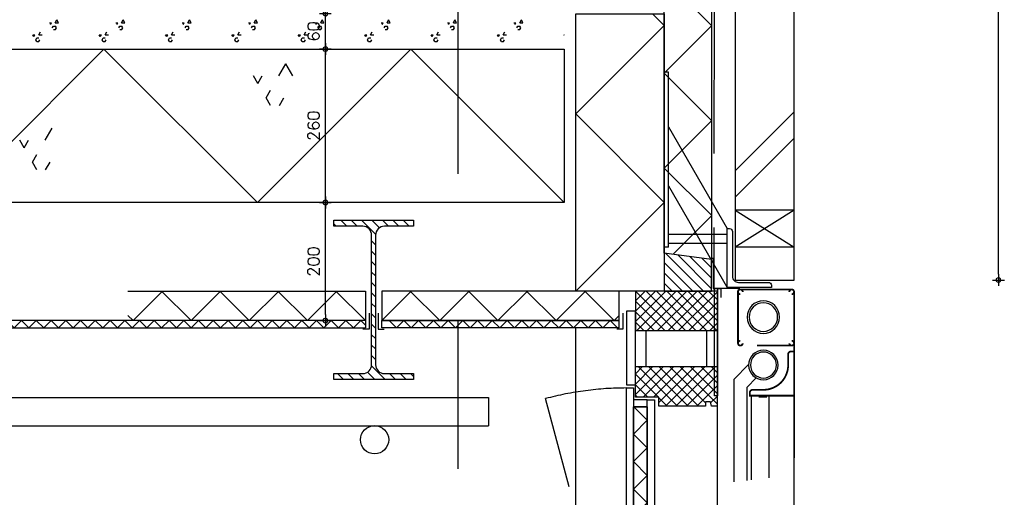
# Model space of a CAD drawing. Extents: x -152209 to 159908, y 32091 to 111955.
# Tile 34 of 59: x -136190 to -134521, y 75120 to 75929. Entities that reach past the tile are written whole.
import ezdxf
from ezdxf.enums import TextEntityAlignment as Align

# ---------------------------------------------------------------- set-up
doc = ezdxf.new("R2010")
doc.units = 0
doc.header["$LTSCALE"] = 1000
doc.header["$MEASUREMENT"] = 0
doc.header["$PDSIZE"] = 1
for name, pattern in [('XA3BOVDP$0$HIDDEN', [0.375, 0.25, -0.125]), ('XDETV73$0$CENTER', [2, 1.25, -0.25, 0.25, -0.25]), ('XDETV73$0$HIDDEN', [0.375, 0.25, -0.125])]:
    doc.linetypes.add(name, pattern=pattern)
doc.layers.get('0').update_dxf_attribs({"linetype": 'CONTINUOUS'})
doc.layers.get('DEFPOINTS').update_dxf_attribs({"linetype": 'CONTINUOUS'})
for name, color, linetype in [('BIB', 7, 'CONTINUOUS'), ('XA3BOVDP$0$ALGEM-ARC', 15, 'CONTINUOUS'), ('XA3BOVDP$0$HOUT-ARC', 15, 'CONTINUOUS'), ('XA3BOVDP$0$HOUT-AZ', 15, 'CONTINUOUS'), ('XA3BOVDP$0$HOUT-DRS', 4, 'CONTINUOUS'), ('XA3BOVDP$0$ISOL-ALG', 3, 'CONTINUOUS'), ('XA3BOVDP$0$ISOL-ARC', 15, 'CONTINUOUS'), ('XDETV73$0$ALUM-DRS', 4, 'CONTINUOUS'), ('XDETV73$0$BETON-ARC', 15, 'CONTINUOUS'), ('XDETV73$0$BETON-AZ', 3, 'CONTINUOUS'), ('XDETV73$0$BETON-DRS', 7, 'CONTINUOUS'), ('XDETV73$0$BIB', 7, 'CONTINUOUS'), ('XDETV73$0$DIMMTP', 1, 'CONTINUOUS'), ('XDETV73$0$HOUT-ARC', 15, 'CONTINUOUS'), ('XDETV73$0$HOUT-DRS', 4, 'CONTINUOUS'), ('XDETV73$0$ISOL-ALG', 3, 'CONTINUOUS'), ('XDETV73$0$ISOL-ARC', 15, 'CONTINUOUS'), ('XDETV73$0$KUNST-DRS', 4, 'CONTINUOUS'), ('XDETV73$0$STAAL-ARC', 15, 'CONTINUOUS'), ('XDETV73$0$STAAL-AZ', 3, 'CONTINUOUS'), ('XDETV73$0$STAAL-DRS', 4, 'CONTINUOUS'), ('XDETV73$0$STEEN-ARC', 15, 'CONTINUOUS'), ('XDETV73$0$STEEN-AZ', 3, 'CONTINUOUS'), ('XDETV73$0$STEEN-DRS', 7, 'CONTINUOUS'), ('XDETV73$0$STRAMIEN', 1, 'XDETV73$0$CENTER'), ('XVALZAK$0$ALUM-AZ', 15, 'CONTINUOUS'), ('XVALZAK$0$ALUM-DRS', 4, 'CONTINUOUS')]:
    doc.layers.add(name, color=color, linetype=linetype)
doc.styles.get("Standard").update_dxf_attribs({"font": 'simplex'})
doc.styles.add('XDETV73$0$STANDARD', font='simplex')
doc.dimstyles.get("Standard").update_dxf_attribs({"dimtxt": 0.18, "dimasz": 0.18, "dimexe": 0.18, "dimexo": 0.0625, "dimgap": 0.09, "dimtad": 0, "dimtih": 1, "dimtoh": 1, "dimdec": 4, "dimzin": 0, "dimdsep": 46, "dimtxsty": 'Standard', "dimcen": 0.09, "dimadec": 0, "dimazin": 0, "dimtfac": 1, "dimtdec": 4, "dimtofl": 0, "dimtmove": 0, "dimatfit": 3, "dimfxl": 0, "dimtolj": 1, "dimtzin": 0, "dimarcsym": 0})

# ---------------------------------------------------------------- blocks, each defined once
blk = doc.blocks.new('*X206')
at = {"color": 0, "linetype": 'Continuous'}
for p, q in [((301, 4384.5), (348.5, 4432)), ((301, 4402.2), (330.8, 4432)), ((301, 4419.9), (313.1, 4432)), ((372.6, 4365), (305.6, 4432)), ((314.1, 4380), (366.1, 4432)), ((390.3, 4365), (323.3, 4432)), ((331.8, 4380), (383.8, 4432)), ((340.8, 4371.3), (401.5, 4432)), ((408, 4365), (341, 4432)), ((352.2, 4365), (419.2, 4432)), ((419.9, 4370.7), (358.6, 4432)), ((369.8, 4365), (436.8, 4432)), ((440, 4368.3), (376.3, 4432)), ((440, 4386), (394, 4432)), ((440, 4403.7), (411.7, 4432)), ((440, 4421.4), (429.4, 4432)), ((339.9, 4380), (301, 4418.9)), ((387.5, 4365), (440, 4417.5)), ((322.3, 4380), (301, 4401.3)), ((405.2, 4365), (440, 4399.8)), ((304.6, 4380), (301, 4383.6)), ((354.9, 4365), (340.8, 4379.1)), ((428.8, 4370.9), (440, 4382.1))]:
    blk.add_line(p, q, dxfattribs=at)
blk = doc.blocks.new('*X205')
at = {"color": 0, "linetype": 'Continuous'}
for p, q in [((301, 4508.3), (352.7, 4560)), ((301, 4526), (335, 4560)), ((301, 4543.6), (317.4, 4560)), ((368.4, 4493), (301.4, 4560)), ((303.4, 4493), (370.4, 4560)), ((386, 4493), (319, 4560)), ((321.1, 4493), (388.1, 4560)), ((403.7, 4493), (336.7, 4560)), ((338.7, 4493), (405.7, 4560)), ((421.4, 4493), (354.4, 4560)), ((356.4, 4493), (423.4, 4560)), ((439.1, 4493), (372.1, 4560)), ((374.1, 4493), (440, 4558.9)), ((440, 4509.7), (389.7, 4560)), ((440, 4527.4), (407.4, 4560)), ((440, 4545.1), (425.1, 4560)), ((350.7, 4493), (301, 4542.7)), ((391.8, 4493), (440, 4541.2)), ((333, 4493), (301, 4525)), ((409.5, 4493), (440, 4523.5)), ((315.3, 4493), (301, 4507.3)), ((427.1, 4493), (440, 4505.9))]:
    blk.add_line(p, q, dxfattribs=at)
blk = doc.blocks.new('*X204')
at = {"color": 0, "linetype": 'Continuous'}
for p, q in [((321.2, 4340.9), (298.3, 4363.8)), ((297.8, 4317.6), (321.2, 4340.9)), ((321.2, 4294.2), (297.8, 4317.6)), ((297.8, 4270.9), (321.2, 4294.2)), ((321.2, 4247.6), (297.8, 4270.9)), ((297.8, 4224.3), (321.2, 4247.6)), ((321.2, 4200.9), (297.8, 4224.3)), ((297.8, 4177.6), (321.2, 4200.9)), ((321.2, 4154.3), (297.8, 4177.6)), ((297.8, 4131), (321.2, 4154.3)), ((321.2, 4107.7), (297.8, 4131)), ((297.8, 4084.3), (321.2, 4107.7)), ((321.2, 4061), (297.8, 4084.3)), ((297.8, 4037.7), (321.2, 4061)), ((321.2, 4014.4), (297.8, 4037.7)), ((297.8, 3991), (321.2, 4014.4)), ((321.2, 3967.7), (297.8, 3991)), ((297.8, 3944.4), (321.2, 3967.7)), ((321.2, 3921.1), (297.8, 3944.4)), ((297.8, 3897.7), (321.2, 3921.1))]:
    blk.add_line(p, q, dxfattribs=at)
blk = doc.blocks.new('XA3BOVDP')
at = {"layer": 'XA3BOVDP$0$ALGEM-ARC', "linetype": 'XA3BOVDP$0$HIDDEN'}
blk.add_line((285.8, -1234.3), (148.7, -722.3), dxfattribs=at)
blk.add_arc((285.8, -1234.3), 530, 90, 105, dxfattribs=at)
at = {"layer": 'XA3BOVDP$0$HOUT-AZ'}
blk.add_line((440, -1218), (440, -735), dxfattribs=at)
at = {"layer": 'XA3BOVDP$0$HOUT-DRS', "linetype": 'Continuous'}
for p, q in [((301, -668), (301, -607)), ((319, -668), (319, -607)), ((422, -668), (422, -607)), ((440, -668), (440, -607)), ((301, -720), (301, -668)), ((301, -668), (440, -668)), ((440, -735), (440, -668)), ((321.2, -724.2), (297.8, -724.2)), ((340.8, -720), (301, -720)), ((340.8, -735), (340.8, -720)), ((419.9, -727.7), (419.9, -735)), ((428.6, -727.7), (419.9, -727.7)), ((429.9, -735), (428.6, -727.7)), ((321.2, -736.2), (297.8, -736.2)), ((419.9, -735), (340.8, -735)), ((440, -735), (429.9, -735))]:
    blk.add_line(p, q, dxfattribs=at)
for points in [[(440, -607), (440, -540), (301, -540), (301, -607)], [(297.8, -1234.3), (285.8, -1234.3), (285.8, -704.2), (297.8, -704.2)], [(333.2, -1214.3), (321.2, -1214.3), (321.2, -724.2), (333.2, -724.2)]]:
    blk.add_lwpolyline(points, close=True, dxfattribs=at)
at = {"layer": 'XA3BOVDP$0$ISOL-ALG', "linetype": 'Continuous'}
blk.add_lwpolyline([(297.8, -736.2), (321.2, -736.2), (321.2, -1202.3), (297.8, -1202.3)], close=True, dxfattribs=at)
at = {"layer": 'XA3BOVDP$0$HOUT-ARC', "linetype": 'Continuous'}
for name in ['*X205', '*X206']:
    blk.add_blockref(name, (0, -5100), dxfattribs=at)
at = {"layer": 'XA3BOVDP$0$ISOL-ARC', "linetype": 'Continuous'}
blk.add_blockref('*X204', (0, -5100), dxfattribs=at)
blk = doc.blocks.new('*X234')
at = {"color": 0, "linetype": 'Continuous'}
for p, q in [((-206.2, -430.2), (-210.4, -426)), ((-188.5, -430.2), (-198.7, -420)), ((-170.8, -430.2), (-181, -420)), ((-139.5, -443.9), (-163.4, -420)), ((-132.9, -432.8), (-145.7, -420)), ((-117.8, -430.2), (-128, -420)), ((-100.1, -430.2), (-110.3, -420)), ((-82.5, -430.2), (-92.7, -420)), ((-139.6, -461.5), (-146.2, -454.9)), ((-139.6, -479.2), (-146.2, -472.6)), ((-139.6, -496.8), (-146.2, -490.2)), ((-139.6, -514.5), (-146.2, -507.9)), ((-139.6, -532.2), (-146.2, -525.6)), ((-139.6, -549.9), (-146.2, -543.3)), ((-139.6, -567.5), (-146.2, -560.9)), ((-139.6, -585.2), (-146.2, -578.6)), ((-139.6, -602.9), (-146.2, -596.3)), ((-139.6, -620.6), (-146.2, -614)), ((-139.6, -638.2), (-146.2, -631.6)), ((-139.6, -655.9), (-146.2, -649.3)), ((-123.2, -690), (-146.3, -666.9)), ((-193.9, -690), (-204.1, -679.8)), ((-176.2, -690), (-186.4, -679.8)), ((-158.5, -690), (-168.7, -679.8)), ((-140.9, -690), (-153.3, -677.6)), ((-105.5, -690), (-115.7, -679.8)), ((-87.8, -690), (-98, -679.8)), ((-75.4, -684.8), (-80.3, -679.8))]:
    blk.add_line(p, q, dxfattribs=at)
blk = doc.blocks.new('XDETV73$0$IPE270')
at = {"layer": 'XDETV73$0$STAAL-DRS'}
blk.add_lwpolyline([(-18.3, 124.8), (-67.5, 124.8), (-67.5, 135), (67.5, 135), (67.5, 124.8), (18.3, 124.8, 0.414214), (3.3, 109.8), (3.3, -109.8, 0.414214), (18.3, -124.8), (67.5, -124.8), (67.5, -135), (-67.5, -135), (-67.5, -124.8), (-18.3, -124.8, 0.414214), (-3.3, -109.8), (-3.3, 109.8, 0.414214), (-18.3, 124.8, 1.261229)], format="xyb", dxfattribs=at)
blk = doc.blocks.new('*X231')
at = {"color": 0, "linetype": 'Continuous'}
for p, q in [((416.3, -540), (352.1, -475.9)), ((430, -536.1), (372.7, -478.7)), ((430, -518.4), (393.2, -481.6)), ((398.6, -540), (350, -491.4)), ((430, -500.7), (413.7, -484.4)), ((380.9, -540), (350, -509.1)), ((363.2, -540), (350, -526.8))]:
    blk.add_line(p, q, dxfattribs=at)
blk = doc.blocks.new('XDETV73$0$1007511')
at = {"layer": 'XDETV73$0$STAAL-DRS', "linetype": 'ByBlock'}
blk.add_lwpolyline([(0.3, -89.4), (0.3, 10.6), (4.3, 10.6, -0.414214), (9.3, 5.6), (9.3, -70.4, 0.414214), (19.3, -80.4), (70.3, -80.4, -0.414214), (75.3, -85.4), (75.3, -89.4)], format="xyb", close=True, dxfattribs=at)
blk = doc.blocks.new('XDETV73$0$100759')
at = {"layer": 'XDETV73$0$BIB', "linetype": 'ByBlock'}
blk.add_blockref('XDETV73$0$1007511', (-0.3, 89.4), dxfattribs=at)
blk = doc.blocks.new('*X228')
at = {"color": 0}
for p, q in [((470, 66.9), (570, 166.9)), ((470, 21.9), (570, 121.9)), ((470, -336.1), (570, -236.1)), ((470, -381.1), (570, -281.1))]:
    blk.add_line(p, q, dxfattribs=at)
blk = doc.blocks.new('XVALZAK')
at = {"layer": 'XVALZAK$0$ALUM-AZ'}
for p, q in [((-33, -15.4), (10, -15.4)), ((-23.4, -168.8), (-48, -144.1)), ((-45.4, -182.3), (-60.9, -166.8)), ((-45.4, -340.4), (-45.4, -182.3)), ((-23.4, -343), (-23.4, -168.8)), ((-65.5, -198.7), (-78.6, -198.7)), ((5, -346), (5, -196.9))]:
    blk.add_line(p, q, dxfattribs=at)
for points in [[(5, -15.4), (5, -196.9), (10, -196.9)], [(10, -196.9), (10, -15.4)]]:
    blk.add_lwpolyline(points, dxfattribs=at)
at = {"layer": 'XVALZAK$0$ALUM-DRS'}
for p, q in [((-83, -336), (-83, -196.9)), ((-53, -339.5), (-53, -196.9))]:
    blk.add_line(p, q, dxfattribs=at)
at = {"layer": 'XVALZAK$0$ALUM-DRS', "const_width": 3}
for points in [[(-121, -24.9, -2.414214), (-117, -20.9, -2.414214)], [(-30, -106.9), (-30, -19.9, 0.414214), (-33, -16.9), (-121, -16.9)], [(-38, -20.9, -2.414214), (-34, -24.9, -2.414214)], [(-121, -103.9, 2.414214), (-117, -107.9, 2.414214)], [(-34, -103.9, -2.414214), (-38, -107.9, -2.414214)]]:
    blk.add_lwpolyline(points, format="xyb", dxfattribs=at)
for points in [[(-125, -20.3), (-125, -111.4)], [(-121, -111.9), (-62.2, -111.9)]]:
    blk.add_lwpolyline(points, dxfattribs=at)
blk.add_lwpolyline([(-50, -196.9), (-50, -191.9, 0.414214), (-55, -186.9), (-73, -186.9, -0.414214), (-115, -144.9), (-115, -126.9, 0.414214), (-120, -121.9), (-125, -121.9), (-125, -196.9)], format="xyb", close=True, dxfattribs=at)
at = {"layer": 'XVALZAK$0$ALUM-DRS'}
for centre, radius in [((-73, -63.7), 27.5), ((-73, -63.7), 24.2), ((-73, -144.9), 25), ((-73, -144.9), 22)]:
    blk.add_circle(centre, radius, dxfattribs=at)
blk = doc.blocks.new('*X227')
at = {"color": 0}
for p, q in [((-860, -390), (-1120, -130)), ((-860, -390), (-600, -130)), ((-340, -390), (-600, -130)), ((-340, -390), (-80, -130)), ((180, -390), (-80, -130)), ((-1254.7, -175.5), (-1266.7, -154.8)), ((-303.6, -175.5), (-291.7, -154.8)), ((-279.7, -175.5), (-291.7, -154.8)), ((-339, -188.4), (-346.5, -175.5)), ((-339, -188.4), (-331.6, -175.5)), ((-325.1, -212.6), (-317.6, -199.7)), ((-317.6, -225.6), (-325.1, -212.6)), ((-302.7, -225.6), (-295.2, -212.6)), ((-699.9, -284.5), (-687.9, -263.8)), ((-735.3, -297.4), (-742.8, -284.5)), ((-735.3, -297.4), (-727.8, -284.5)), ((-721.3, -321.6), (-713.9, -308.7)), ((-713.9, -334.5), (-721.3, -321.6)), ((-698.9, -334.5), (-691.5, -321.6))]:
    blk.add_line(p, q, dxfattribs=at)
blk = doc.blocks.new('XDETV73$0$DIMBWK')
for points in [[(-1, 0), (1, 0)], [(0, -1), (0, 1)]]:
    blk.add_lwpolyline(points)
blk.add_lwpolyline([(-0.22, 0.37), (-0.43, 0), (-0.22, -0.37), (0.22, -0.37), (0.43, 0), (0.22, 0.37)], close=True)
blk = doc.blocks.new('*D237')
at = {"color": 1, "linetype": 'ByBlock'}
blk.add_line((-224.6, -120), (-224.6, -80), dxfattribs=at)
at = {"layer": 'DEFPOINTS', "color": 0, "linetype": 'ByBlock'}
for p in [(-224.6, -70), (-182.7, -70), (-227.6, -130)]:
    blk.add_point(p, dxfattribs=at)
at = {"color": 1, "linetype": 'ByBlock', "xscale": 10, "yscale": 10, "zscale": 10}
for p, rotation in [((-224.6, -70), 90), ((-224.6, -130), 270)]:
    blk.add_blockref('XDETV73$0$DIMBWK', p, dxfattribs=dict(at, rotation=rotation))
at = {"color": 3, "linetype": 'ByBlock', "style": 'XDETV73$0$STANDARD'}
blk.add_text('60', height=20, rotation=90, dxfattribs=at).set_placement((-244.6, -100), align=Align.MIDDLE_CENTER)
blk = doc.blocks.new('*D238')
at = {"color": 1, "linetype": 'ByBlock'}
blk.add_line((-224.6, -380), (-224.6, -140), dxfattribs=at)
at = {"layer": 'DEFPOINTS', "color": 0, "linetype": 'ByBlock'}
for p in [(-227.6, -130), (-224.6, -130), (-242.6, -390)]:
    blk.add_point(p, dxfattribs=at)
at = {"color": 1, "linetype": 'ByBlock', "xscale": 10, "yscale": 10, "zscale": 10}
for p, rotation in [((-224.6, -130), 90), ((-224.6, -390), 270)]:
    blk.add_blockref('XDETV73$0$DIMBWK', p, dxfattribs=dict(at, rotation=rotation))
at = {"color": 3, "linetype": 'ByBlock', "style": 'XDETV73$0$STANDARD'}
blk.add_text('260', height=20, rotation=90, dxfattribs=at).set_placement((-244.6, -260), align=Align.MIDDLE_CENTER)
blk = doc.blocks.new('*D239')
at = {"color": 1, "linetype": 'ByBlock'}
blk.add_line((-224.6, -580), (-224.6, -400), dxfattribs=at)
at = {"layer": 'DEFPOINTS', "color": 0, "linetype": 'ByBlock'}
for p in [(-242.6, -390), (-224.6, -390), (-245.6, -590)]:
    blk.add_point(p, dxfattribs=at)
at = {"color": 1, "linetype": 'ByBlock', "xscale": 10, "yscale": 10, "zscale": 10}
for p, rotation in [((-224.6, -390), 90), ((-224.6, -590), 270)]:
    blk.add_blockref('XDETV73$0$DIMBWK', p, dxfattribs=dict(at, rotation=rotation))
at = {"color": 3, "linetype": 'ByBlock', "style": 'XDETV73$0$STANDARD'}
blk.add_text('200', height=20, rotation=90, dxfattribs=at).set_placement((-244.6, -490), align=Align.MIDDLE_CENTER)
blk = doc.blocks.new('*X226')
at = {"color": 0}
for p, q in [((1448.7, 634.6), (1452.1, 634.6)), ((1450.4, 631.6), (1452.1, 634.6)), ((1458.6, 634.6), (1461.3, 639.4)), ((1458.6, 634.6), (1464.1, 634.6)), ((1464.1, 634.6), (1461.3, 639.4)), ((1561.2, 634.6), (1564.6, 634.6)), ((1562.9, 631.6), (1564.6, 634.6)), ((1571.1, 634.6), (1573.8, 639.4)), ((1571.1, 634.6), (1576.6, 634.6)), ((1576.6, 634.6), (1573.8, 639.4)), ((1673.7, 634.6), (1677.1, 634.6)), ((1675.4, 631.6), (1677.1, 634.6)), ((1683.6, 634.6), (1686.3, 639.4)), ((1683.6, 634.6), (1689.1, 634.6)), ((1689.1, 634.6), (1686.3, 639.4)), ((1786.2, 634.6), (1789.6, 634.6)), ((1787.9, 631.6), (1789.6, 634.6)), ((1796.1, 634.6), (1798.8, 639.4)), ((1796.1, 634.6), (1801.6, 634.6)), ((1801.6, 634.6), (1798.8, 639.4)), ((1898.7, 634.6), (1902.1, 634.6)), ((1900.4, 631.6), (1902.1, 634.6)), ((1908.6, 634.6), (1911.3, 639.4)), ((1908.6, 634.6), (1914.1, 634.6)), ((1914.1, 634.6), (1911.3, 639.4)), ((2011.2, 634.6), (2014.6, 634.6)), ((2012.9, 631.6), (2014.6, 634.6)), ((2021.1, 634.6), (2023.8, 639.4)), ((2021.1, 634.6), (2026.6, 634.6)), ((2026.6, 634.6), (2023.8, 639.4)), ((2123.7, 634.6), (2127.1, 634.6)), ((2125.4, 631.6), (2127.1, 634.6)), ((2133.6, 634.6), (2136.3, 639.4)), ((2133.6, 634.6), (2139.1, 634.6)), ((2139.1, 634.6), (2136.3, 639.4)), ((2236.2, 634.6), (2239.6, 634.6)), ((2237.9, 631.6), (2239.6, 634.6)), ((2246.1, 634.6), (2248.8, 639.4)), ((2246.1, 634.6), (2251.6, 634.6)), ((2251.6, 634.6), (2248.8, 639.4)), ((1430.6, 614.3), (1433.4, 619)), ((1453.6, 626.1), (1455.4, 629)), ((1455.4, 629), (1458.8, 629)), ((1455.4, 623.1), (1458.8, 623.1)), ((1460.5, 626.1), (1458.8, 629)), ((1458.8, 623.1), (1460.5, 626.1)), ((1543.1, 614.3), (1545.9, 619)), ((1566.1, 626.1), (1567.9, 629)), ((1567.9, 629), (1571.3, 629)), ((1567.9, 623.1), (1571.3, 623.1)), ((1573, 626.1), (1571.3, 629)), ((1571.3, 623.1), (1573, 626.1)), ((1655.6, 614.3), (1658.4, 619)), ((1678.6, 626.1), (1680.4, 629)), ((1680.4, 629), (1683.8, 629)), ((1680.4, 623.1), (1683.8, 623.1)), ((1685.5, 626.1), (1683.8, 629)), ((1683.8, 623.1), (1685.5, 626.1)), ((1768.1, 614.3), (1770.9, 619)), ((1791.1, 626.1), (1792.9, 629)), ((1792.9, 629), (1796.3, 629)), ((1792.9, 623.1), (1796.3, 623.1)), ((1798, 626.1), (1796.3, 629)), ((1796.3, 623.1), (1798, 626.1)), ((1880.6, 614.3), (1883.4, 619)), ((1903.6, 626.1), (1905.4, 629)), ((1905.4, 629), (1908.8, 629)), ((1905.4, 623.1), (1908.8, 623.1)), ((1910.5, 626.1), (1908.8, 629)), ((1908.8, 623.1), (1910.5, 626.1)), ((1993.1, 614.3), (1995.9, 619)), ((2016.1, 626.1), (2017.9, 629)), ((2017.9, 629), (2021.3, 629)), ((2017.9, 623.1), (2021.3, 623.1)), ((2023, 626.1), (2021.3, 629)), ((2021.3, 623.1), (2023, 626.1)), ((2105.6, 614.3), (2108.4, 619)), ((2128.6, 626.1), (2130.4, 629)), ((2130.4, 629), (2133.8, 629)), ((2130.4, 623.1), (2133.8, 623.1)), ((2135.5, 626.1), (2133.8, 629)), ((2133.8, 623.1), (2135.5, 626.1)), ((2218.1, 614.3), (2220.9, 619)), ((2241.1, 626.1), (2242.9, 629)), ((2242.9, 629), (2246.3, 629)), ((2242.9, 623.1), (2246.3, 623.1)), ((2248, 626.1), (2246.3, 629)), ((2246.3, 623.1), (2248, 626.1)), ((1420.7, 614.3), (1424.2, 614.3)), ((1422.5, 611.3), (1420.7, 614.3)), ((1422.5, 611.3), (1424.2, 614.3)), ((1425.7, 605.7), (1427.4, 608.7)), ((1427.4, 602.7), (1425.7, 605.7)), ((1427.4, 608.7), (1430.9, 608.7)), ((1427.4, 602.7), (1430.9, 602.7)), ((1430.6, 614.3), (1436.2, 614.3)), ((1430.9, 602.7), (1432.6, 605.7)), ((1533.2, 614.3), (1536.7, 614.3)), ((1535, 611.3), (1533.2, 614.3)), ((1535, 611.3), (1536.7, 614.3)), ((1538.2, 605.7), (1539.9, 608.7)), ((1539.9, 602.7), (1538.2, 605.7)), ((1539.9, 608.7), (1543.4, 608.7)), ((1539.9, 602.7), (1543.4, 602.7)), ((1543.1, 614.3), (1548.7, 614.3)), ((1543.4, 602.7), (1545.1, 605.7)), ((1645.7, 614.3), (1649.2, 614.3)), ((1647.5, 611.3), (1645.7, 614.3)), ((1647.5, 611.3), (1649.2, 614.3)), ((1650.7, 605.7), (1652.4, 608.7)), ((1652.4, 602.7), (1650.7, 605.7)), ((1652.4, 608.7), (1655.9, 608.7)), ((1652.4, 602.7), (1655.9, 602.7)), ((1655.6, 614.3), (1661.2, 614.3)), ((1655.9, 602.7), (1657.6, 605.7)), ((1758.2, 614.3), (1761.7, 614.3)), ((1760, 611.3), (1758.2, 614.3)), ((1760, 611.3), (1761.7, 614.3)), ((1763.2, 605.7), (1764.9, 608.7)), ((1764.9, 602.7), (1763.2, 605.7)), ((1764.9, 608.7), (1768.4, 608.7)), ((1764.9, 602.7), (1768.4, 602.7)), ((1768.1, 614.3), (1773.7, 614.3)), ((1768.4, 602.7), (1770.1, 605.7)), ((1870.7, 614.3), (1874.2, 614.3)), ((1872.5, 611.3), (1870.7, 614.3)), ((1872.5, 611.3), (1874.2, 614.3)), ((1875.7, 605.7), (1877.4, 608.7)), ((1877.4, 602.7), (1875.7, 605.7)), ((1877.4, 608.7), (1880.9, 608.7)), ((1877.4, 602.7), (1880.9, 602.7)), ((1880.6, 614.3), (1886.2, 614.3)), ((1880.9, 602.7), (1882.6, 605.7)), ((1983.2, 614.3), (1986.7, 614.3)), ((1985, 611.3), (1983.2, 614.3)), ((1985, 611.3), (1986.7, 614.3)), ((1988.2, 605.7), (1989.9, 608.7)), ((1989.9, 602.7), (1988.2, 605.7)), ((1989.9, 608.7), (1993.4, 608.7)), ((1989.9, 602.7), (1993.4, 602.7)), ((1993.1, 614.3), (1998.7, 614.3)), ((1993.4, 602.7), (1995.1, 605.7)), ((2095.7, 614.3), (2099.2, 614.3)), ((2097.5, 611.3), (2095.7, 614.3)), ((2097.5, 611.3), (2099.2, 614.3)), ((2100.7, 605.7), (2102.4, 608.7)), ((2102.4, 602.7), (2100.7, 605.7)), ((2102.4, 608.7), (2105.9, 608.7)), ((2102.4, 602.7), (2105.9, 602.7)), ((2105.6, 614.3), (2111.2, 614.3)), ((2105.9, 602.7), (2107.6, 605.7)), ((2208.2, 614.3), (2211.7, 614.3)), ((2210, 611.3), (2208.2, 614.3)), ((2210, 611.3), (2211.7, 614.3)), ((2213.2, 605.7), (2214.9, 608.7)), ((2214.9, 602.7), (2213.2, 605.7)), ((2214.9, 608.7), (2218.4, 608.7)), ((2214.9, 602.7), (2218.4, 602.7)), ((2218.1, 614.3), (2223.7, 614.3)), ((2218.4, 602.7), (2220.1, 605.7)), ((2320.7, 614.3), (2321.2, 614.3)), ((2321.2, 613.5), (2320.7, 614.3))]:
    blk.add_line(p, q, dxfattribs=at)
blk = doc.blocks.new('*D240')
at = {"color": 1, "linetype": 'ByBlock'}
blk.add_line((908.3, -530), (908.3, 1100), dxfattribs=at)
at = {"layer": 'DEFPOINTS', "color": 0, "linetype": 'ByBlock'}
for p in [(125, 1110), (908.3, 1110), (918.3, -540)]:
    blk.add_point(p, dxfattribs=at)
at = {"color": 1, "linetype": 'ByBlock', "xscale": 10, "yscale": 10, "zscale": 10}
for p, rotation in [((908.3, 1110), 90), ((908.3, -540), 270)]:
    blk.add_blockref('XDETV73$0$DIMBWK', p, dxfattribs=dict(at, rotation=rotation))
at = {"color": 3, "linetype": 'ByBlock', "style": 'XDETV73$0$STANDARD'}
blk.add_text('1650', height=20, rotation=90, dxfattribs=at).set_placement((888.3, 285), align=Align.MIDDLE_CENTER)
blk = doc.blocks.new('*X241')
at = {"color": 0, "linetype": 'Continuous'}
for p, q in [((430, 232), (350, 312)), ((350, 151.1), (430, 231.1)), ((430, 71.1), (350, 151.1)), ((350, -9.8), (430, 70.2)), ((430, -89.8), (350, -9.8)), ((350, -170.8), (430, -90.8)), ((430, -250.8), (350, -170.8)), ((350, -331.7), (430, -251.7)), ((430, -411.7), (350, -331.7)), ((365, -477.7), (430, -412.6))]:
    blk.add_line(p, q, dxfattribs=at)
blk = doc.blocks.new('*X243')
at = {"color": 0}
for p, q in [((57924.7, 53699.3), (57937.2, 53711.8)), ((57949.7, 53699.3), (57937.2, 53711.8)), ((57949.7, 53699.3), (57962.2, 53711.8)), ((57974.7, 53699.3), (57962.2, 53711.8)), ((57974.7, 53699.3), (57987.2, 53711.8)), ((57999.7, 53699.3), (57987.2, 53711.8)), ((57999.7, 53699.3), (58012.2, 53711.8)), ((58024.7, 53699.3), (58012.2, 53711.8)), ((58024.7, 53699.3), (58037.2, 53711.8)), ((58049.7, 53699.3), (58037.2, 53711.8)), ((58049.7, 53699.3), (58062.2, 53711.8)), ((58074.7, 53699.3), (58062.2, 53711.8)), ((58074.7, 53699.3), (58087.2, 53711.8)), ((58099.7, 53699.3), (58087.2, 53711.8)), ((58099.7, 53699.3), (58112.2, 53711.8)), ((58124.7, 53699.3), (58112.2, 53711.8)), ((58124.7, 53699.3), (58137.2, 53711.8)), ((58149.7, 53699.3), (58137.2, 53711.8)), ((58149.7, 53699.3), (58162.2, 53711.8)), ((58174.7, 53699.3), (58162.2, 53711.8)), ((58174.7, 53699.3), (58187.2, 53711.8)), ((58199.7, 53699.3), (58187.2, 53711.8)), ((58199.7, 53699.3), (58212.2, 53711.8)), ((58224.7, 53699.3), (58212.2, 53711.8)), ((58224.7, 53699.3), (58237.2, 53711.8)), ((58249.7, 53699.3), (58237.2, 53711.8)), ((58249.7, 53699.3), (58262.2, 53711.8)), ((58274.7, 53699.3), (58262.2, 53711.8)), ((58274.7, 53699.3), (58287.2, 53711.8)), ((58299.7, 53699.3), (58287.2, 53711.8)), ((58299.7, 53699.3), (58312.2, 53711.8)), ((58324.7, 53699.3), (58312.2, 53711.8)), ((58324.7, 53699.3), (58337.2, 53711.8)), ((58349.7, 53699.3), (58337.2, 53711.8)), ((58349.7, 53699.3), (58362.2, 53711.8)), ((58374.7, 53699.3), (58362.2, 53711.8)), ((58374.7, 53699.3), (58387.2, 53711.8)), ((58399.7, 53699.3), (58387.2, 53711.8)), ((58399.7, 53699.3), (58412.2, 53711.8)), ((58424.7, 53699.3), (58412.2, 53711.8)), ((58424.7, 53699.3), (58437.2, 53711.8)), ((58449.7, 53699.3), (58437.2, 53711.8)), ((58449.7, 53699.3), (58462.2, 53711.8)), ((58474.7, 53699.3), (58462.2, 53711.8)), ((58474.7, 53699.3), (58487.2, 53711.8)), ((58499.7, 53699.3), (58487.2, 53711.8)), ((58499.7, 53699.3), (58512.2, 53711.8)), ((58524.7, 53699.3), (58512.2, 53711.8)), ((58524.7, 53699.3), (58537.2, 53711.8)), ((58549.7, 53699.3), (58537.2, 53711.8)), ((58549.7, 53699.3), (58562.2, 53711.8)), ((58574.7, 53699.3), (58562.2, 53711.8)), ((58574.7, 53699.3), (58587.2, 53711.8)), ((58599.7, 53699.3), (58587.2, 53711.8)), ((58599.7, 53699.3), (58612.2, 53711.8)), ((58624.7, 53699.3), (58612.2, 53711.8)), ((58624.7, 53699.3), (58637.2, 53711.8)), ((58649.7, 53699.3), (58637.2, 53711.8)), ((58649.7, 53699.3), (58662.2, 53711.8)), ((58674.7, 53699.3), (58662.2, 53711.8)), ((58674.7, 53699.3), (58687.2, 53711.8)), ((58699.7, 53699.3), (58687.2, 53711.8)), ((58699.7, 53699.3), (58712.2, 53711.8)), ((58724.7, 53699.3), (58712.2, 53711.8)), ((58724.7, 53699.3), (58737.2, 53711.8)), ((58749.7, 53699.3), (58737.2, 53711.8)), ((58749.7, 53699.3), (58762.2, 53711.8)), ((58774.7, 53699.3), (58762.2, 53711.8)), ((58774.7, 53699.3), (58787.2, 53711.8)), ((58799.7, 53699.3), (58787.2, 53711.8)), ((58799.7, 53699.3), (58812.2, 53711.8)), ((58824.7, 53699.3), (58812.2, 53711.8)), ((58824.7, 53699.3), (58837.2, 53711.8)), ((58849.7, 53699.3), (58837.2, 53711.8)), ((58849.7, 53699.3), (58862.2, 53711.8)), ((58874.7, 53699.3), (58862.2, 53711.8)), ((58874.7, 53699.3), (58887.2, 53711.8)), ((58899.7, 53699.3), (58887.2, 53711.8)), ((58899.7, 53699.3), (58912.2, 53711.8)), ((58924.7, 53699.3), (58912.2, 53711.8)), ((58924.7, 53699.3), (58937.2, 53711.8)), ((58949.7, 53699.3), (58937.2, 53711.8)), ((58949.7, 53699.3), (58962.2, 53711.8)), ((58974.7, 53699.3), (58962.2, 53711.8)), ((58974.7, 53699.3), (58987.2, 53711.8)), ((58999.7, 53699.3), (58987.2, 53711.8)), ((58999.7, 53699.3), (59012.2, 53711.8)), ((59024.7, 53699.3), (59012.2, 53711.8)), ((59024.7, 53699.3), (59037.2, 53711.8)), ((59049.7, 53699.3), (59037.2, 53711.8)), ((59049.7, 53699.3), (59062.2, 53711.8)), ((59074.7, 53699.3), (59062.2, 53711.8)), ((59074.7, 53699.3), (59087.2, 53711.8)), ((59099.7, 53699.3), (59087.2, 53711.8)), ((59099.7, 53699.3), (59112.2, 53711.8)), ((59120.3, 53703.7), (59112.2, 53711.8)), ((57924.7, 53699.3), (57924, 53700))]:
    blk.add_line(p, q, dxfattribs=at)
blk = doc.blocks.new('*X244')
at = {"color": 0, "linetype": 'Continuous'}
for p, q in [((-104.1, -602.5), (-116.6, -590)), ((-104.1, -602.5), (-91.6, -590)), ((-79.1, -602.5), (-91.6, -590)), ((-79.1, -602.5), (-66.6, -590)), ((-54.1, -602.5), (-66.6, -590)), ((-54.1, -602.5), (-41.6, -590)), ((-29.1, -602.5), (-41.6, -590)), ((-29.1, -602.5), (-16.6, -590)), ((-4.1, -602.5), (-16.6, -590)), ((-4.1, -602.5), (8.4, -590)), ((20.9, -602.5), (8.4, -590)), ((20.9, -602.5), (33.4, -590)), ((45.9, -602.5), (33.4, -590)), ((45.9, -602.5), (58.4, -590)), ((70.9, -602.5), (58.4, -590)), ((70.9, -602.5), (83.4, -590)), ((95.9, -602.5), (83.4, -590)), ((95.9, -602.5), (108.4, -590)), ((120.9, -602.5), (108.4, -590)), ((120.9, -602.5), (133.4, -590)), ((145.9, -602.5), (133.4, -590)), ((145.9, -602.5), (158.4, -590)), ((170.9, -602.5), (158.4, -590)), ((170.9, -602.5), (183.4, -590)), ((195.9, -602.5), (183.4, -590)), ((195.9, -602.5), (208.4, -590)), ((220.9, -602.5), (208.4, -590)), ((220.9, -602.5), (233.4, -590)), ((245.9, -602.5), (233.4, -590)), ((245.9, -602.5), (258.4, -590)), ((270.9, -602.5), (258.4, -590))]:
    blk.add_line(p, q, dxfattribs=at)
blk = doc.blocks.new('*X245')
at = {"color": 0, "linetype": 'Continuous'}
for p, q in [((-129.1, -590), (-79.1, -540)), ((-30.6, -590), (-80.6, -540)), ((-30.6, -590), (19.4, -540)), ((67.9, -590), (17.9, -540)), ((67.9, -590), (117.9, -540)), ((166.5, -590), (116.5, -540)), ((166.5, -590), (216.5, -540)), ((265, -590), (215, -540)), ((265, -590), (273.7, -581.4))]:
    blk.add_line(p, q, dxfattribs=at)
blk = doc.blocks.new('*X247')
at = {"color": 0, "linetype": 'Continuous'}
for p, q in [((350, -90), (330, -70)), ((200, -240), (350, -90)), ((350, -390), (200, -240)), ((200, -540), (350, -390))]:
    blk.add_line(p, q, dxfattribs=at)
blk = doc.blocks.new('XDETV73')
at = {"layer": 'XDETV73$0$ALUM-DRS'}
for p, q in [((-150.47876, -577.49991), (-150.47876, -604.63039)), ((-135.25705, -577.49991), (-135.25705, -604.63039)), ((279.77439, -577.49991), (279.77439, -604.63039)), ((-150.47876, -604.63039), (-160.85115, -604.63039)), ((-135.25705, -604.63039), (-124.88465, -604.63039)), ((279.77439, -604.63039), (269.40199, -604.63039))]:
    blk.add_line(p, q, dxfattribs=at)
at = {"layer": 'XDETV73$0$BETON-AZ'}
for q in [(200, -602.49991), (200, -629.01124)]:
    blk.add_line((200, -1700), q, dxfattribs=at)
at = {"layer": 'XDETV73$0$BETON-DRS'}
for p, q in [((-1700, -129.99991), (180, -129.99991)), ((180, -129.99991), (180, -389.99991)), ((180, -389.99991), (-1700, -389.99991))]:
    blk.add_line(p, q, dxfattribs=at)
at = {"layer": 'XDETV73$0$BETON-DRS', "linetype": 'Continuous'}
blk.add_lwpolyline([(350, -539.99991), (200, -539.99991), (200, -69.99991), (350, -69.99991)], close=True, dxfattribs=at)
at = {"layer": 'XDETV73$0$BIB'}
blk.add_line((570, -615), (570, -822.81451), dxfattribs=at)
at = {"layer": 'XDETV73$0$HOUT-DRS'}
blk.add_lwpolyline([(350, -539.99991), (430, -539.99991), (430, -486.65707), (350, -475.5897)], close=True, dxfattribs=at)
at = {"layer": 'XDETV73$0$HOUT-DRS', "linetype": 'Continuous'}
blk.add_lwpolyline([(285.83616, -698.83101), (301, -698.83101), (301, -574.03698), (285.83616, -574.03698)], close=True, dxfattribs=at)
at = {"layer": 'XDETV73$0$ISOL-ALG', "linetype": 'Continuous'}
for p, q in [((-559.39936, -539.99991), (-156.5896, -539.99991)), ((-156.5896, -539.99991), (-156.5896, -589.99991)), ((-156.5896, -589.99991), (-559.39936, -589.99991))]:
    blk.add_line(p, q, dxfattribs=at)
for points in [[(430, -486.65707), (350, -475.5897), (350, 312), (430, 312)], [(-129.14621, -589.99991), (273.66355, -589.99991), (273.66355, -539.99991), (-129.14621, -539.99991)]]:
    blk.add_lwpolyline(points, close=True, dxfattribs=at)
at = {"layer": 'XDETV73$0$KUNST-DRS', "linetype": 'XDETV73$0$HIDDEN'}
for p, q in [((434.45731, 317.87664), (434.18497, -535.87202)), ((434.18497, -535.87202), (445.78452, -535.87202)), ((445.78452, -535.87202), (445.78452, -550.57059))]:
    blk.add_line(p, q, dxfattribs=at)
blk.add_lwpolyline([(430, -484.11304), (432.94365, -484.54222), (432.94365, -535.87202), (445.78452, -535.87202), (445.78452, -550.6787)], dxfattribs=at)
at = {"layer": 'XDETV73$0$STAAL-AZ', "linetype": 'Continuous'}
for p, q in [((357, -169.10745), (350, -169.10745)), ((350, -355.66201), (350, -176.72756)), ((357, -348.04191), (357, -169.10745)), ((357, -465.54495), (357, -231.72647)), ((350, -473.16506), (350, -239.34657)), ((357, -261.67476), (456.65938, -434.28987)), ((357, -361.67476), (456.65938, -534.28987)), ((357, -443.84236), (456.65938, -443.84236)), ((357, -465.54495), (350, -465.54495)), ((357, -458.84236), (456.65938, -458.84236))]:
    blk.add_line(p, q, dxfattribs=at)
at = {"layer": 'XDETV73$0$STAAL-AZ'}
for p, q in [((-1700, -720.469), (51.85567, -720.469)), ((-1700, -768.469), (51.85567, -768.469))]:
    blk.add_line(p, q, dxfattribs=at)
at = {"layer": 'XDETV73$0$STAAL-AZ', "linetype": 'Continuous'}
blk.add_lwpolyline([(51.85567, -720.469), (51.85567, -768.469)], dxfattribs=at)
at = {"layer": 'XDETV73$0$STAAL-AZ'}
blk.add_circle((-141.23382, -792), 24, dxfattribs=at)
at = {"layer": 'XDETV73$0$STEEN-AZ', "linetype": 'XDETV73$0$HIDDEN'}
for p, q in [((570, -403.10348), (470, -403.10348)), ((570, -465.60348), (470, -465.60348))]:
    blk.add_line(p, q, dxfattribs=at)
at = {"layer": 'XDETV73$0$STEEN-AZ', "linetype": 'Continuous'}
for p, q in [((570, -403.10348), (470, -465.60348)), ((470, -403.10348), (570, -465.60348))]:
    blk.add_line(p, q, dxfattribs=at)
at = {"layer": 'XDETV73$0$STEEN-AZ'}
blk.add_line((570, -1700), (570, -629.01124), dxfattribs=at)
blk.add_line((570, -1700), (570, -629.01124), dxfattribs=at)
at = {"layer": 'XDETV73$0$STEEN-DRS'}
for p, q in [((-156.5896, -589.99991), (-1197.18452, -589.99991)), ((-156.5896, -589.99991), (-156.5896, -602.49991)), ((273.66355, -589.99991), (-129.14621, -589.99991)), ((-1352.89797, -602.49991), (-156.5896, -602.49991)), ((273.66355, -602.49991), (-129.14621, -602.49991))]:
    blk.add_line(p, q, dxfattribs=at)
at = {"layer": 'XDETV73$0$STEEN-DRS', "linetype": 'Continuous'}
for p, q in [((-129.14621, -602.49991), (-129.14621, -589.99991)), ((273.66355, -602.49991), (273.66355, -589.99991))]:
    blk.add_line(p, q, dxfattribs=at)
at = {"layer": 'XDETV73$0$STEEN-DRS'}
blk.add_lwpolyline([(470, 282.23252), (470, -521.34293), (570, -521.34293), (570, 282.23252)], dxfattribs=at)
at = {"layer": 'XDETV73$0$STRAMIEN'}
blk.add_line((0, 908.75225), (0, -1700), dxfattribs=at)
blk.add_line((0, 908.75225), (0, -1700), dxfattribs=at)
at = {"layer": 'XDETV73$0$BETON-ARC'}
for name, p in [('*X226', (-2141.19602, -719.89345)), ('*X227', (0, 0))]:
    blk.add_blockref(name, p, dxfattribs=at)
at = {"layer": 'XDETV73$0$BETON-ARC', "linetype": 'Continuous'}
blk.add_blockref('*X247', (0, 0), dxfattribs=at)
at = {"layer": 'XDETV73$0$BIB'}
blk.add_blockref('XDETV73$0$IPE270', (-142.8679, -555), dxfattribs=at)
at = {"layer": 'XDETV73$0$BIB', "linetype": 'Continuous'}
for name, p in [('XDETV73$0$100759', (456.65938, -534.28987)), ('XA3BOVDP', (0, 0))]:
    blk.add_blockref(name, p, dxfattribs=at)
at = {"layer": 'XDETV73$0$BIB', "xscale": -1}
blk.add_blockref('XVALZAK', (445, -520.49043), dxfattribs=at)
at = {"layer": 'XDETV73$0$HOUT-ARC', "linetype": 'Continuous'}
blk.add_blockref('*X231', (0, 0), dxfattribs=at)
at = {"layer": 'XDETV73$0$ISOL-ARC', "linetype": 'Continuous'}
for name in ['*X241', '*X245', '*X244']:
    blk.add_blockref(name, (0, 0), dxfattribs=at)
at = {"layer": 'XDETV73$0$ISOL-ARC', "linetype": 'Continuous', "xscale": -1}
blk.add_blockref('*X245', (-285.7358, 0), dxfattribs=at)
at = {"layer": 'XDETV73$0$ISOL-ARC'}
blk.add_blockref('*X243', (-59276.91283, -54301.81851), dxfattribs=at)
at = {"layer": 'XDETV73$0$STAAL-ARC', "linetype": 'Continuous'}
blk.add_blockref('*X234', (0, 0), dxfattribs=at)
at = {"layer": 'XDETV73$0$STEEN-ARC'}
blk.add_blockref('*X228', (0, 0), dxfattribs=at)
at = {"layer": 'XDETV73$0$DIMMTP', "linetype": 'Continuous'}
dim = blk.add_linear_dim(base=(916.52085, 1128.65698), p1=(926.52085, -521.34293), p2=(133.23081, 1128.65698), angle=90, dimstyle='Standard', dxfattribs=at)
dim.commit()
dim.dimension.update_dxf_attribs({"geometry": '*D240', "text_midpoint": (896.52085, 303.65703), "insert": (8.23081, 18.65698)})
at = {"layer": 'XDETV73$0$DIMMTP'}
for base, p1, p2, picture, middle in [((-224.64079, -69.99991), (-227.63384, -129.99991), (-182.73749, -69.99991), '*D237', (-244.64079, -99.99991)), ((-224.64079, -129.99991), (-242.59934, -389.99991), (-227.63384, -129.99991), '*D238', (-244.64079, -259.99991)), ((-224.64079, -389.99991), (-245.59243, -589.99991), (-242.59934, -389.99991), '*D239', (-244.64079, -489.99991))]:
    dim = blk.add_linear_dim(base=base, p1=p1, p2=p2, angle=90, dimstyle='Standard', dxfattribs=at)
    dim.commit()
    dim.dimension.update_dxf_attribs({"geometry": picture, "text_midpoint": middle})

msp = doc.modelspace()

# ---------------------------------------------------------------- block references
at = {"layer": 'BIB'}
msp.add_blockref('XDETV73', (-135447.5, 76009.6), dxfattribs=at)

doc.saveas('drawing.dxf')
